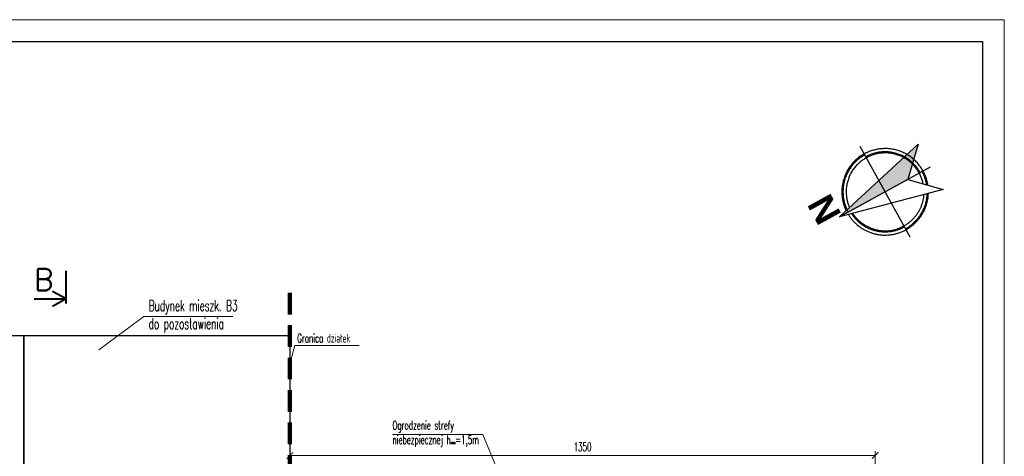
# Model space of a CAD drawing. Header units: millimetres. Extents: x 33311 to 435617, y -160714 to 185563.
# Tile 70 of 70: x 412908 to 435617, y -51991 to -41914. Entities that reach past the tile are written whole.
import ezdxf

# ---------------------------------------------------------------- set-up
doc = ezdxf.new("R2010")
doc.units = ezdxf.units.MM
doc.header["$MEASUREMENT"] = 0
doc.linetypes.add('HIDDEN2', pattern=[0.1875, 0.125, -0.0625])
doc.layers.get('Defpoints').update_dxf_attribs({"lineweight": 0})
for name, color, linetype, lineweight in [('[ 17granica', 172, 'HIDDEN2', 100), ('[ 22wymiarowanie', 8, 'Continuous', 13), ('[ 23kota odnośnik', 1, 'Continuous', 13), ('[ 24ramka cienka', 1, 'Continuous', 13), ('[ 25ramka gruba', 4, 'Continuous', 30), ('[035 średnia', 2, 'Continuous', 30), ('[opisy2', 4, 'Continuous', 13), ('[opisy3', 2, 'Continuous', 30)]:
    doc.layers.add(name, color=color, linetype=linetype, lineweight=lineweight)
doc.styles.add('1.50d', font='simplex.shx', dxfattribs={"height": 250})
doc.styles.add('99.2', font='simplex.shx', dxfattribs={"width": 0.6, "height": 200})
doc.styles.add('99.3', font='simplex.shx', dxfattribs={"width": 0.6, "height": 250})
doc.styles.add('SANSSERIFBOLD', font='txt', dxfattribs={"height": 0.3})
doc.dimstyles.new('100cm', dxfattribs={"dimtxt": 200, "dimasz": 150, "dimexe": 100, "dimexo": 300, "dimgap": 100, "dimtad": 1, "dimdec": 0, "dimlfac": 0.1, "dimzin": 11, "dimtxsty": '99.2', "dimblk": 'ARCHTICK', "dimcen": 1.5, "dimclrd": 256, "dimclre": 256, "dimclrt": 4, "dimadec": 0, "dimazin": 0, "dimtfac": 0.75, "dimtdec": 0, "dimtix": 1, "dimtmove": 2, "dimatfit": 3, "dimfxl": 1, "dimtolj": 1, "dimtzin": 11, "dimlwd": -1, "dimlwe": -1, "dimarcsym": 0})

# ---------------------------------------------------------------- blocks, each defined once
blk = doc.blocks.new('*U844')
at = {"ltscale": 2000}
for p, q in [((-593, 484), (-779, 1310)), ((-779, 1310), (924, -477)), ((553, 1176), (-728, -848)), ((924, -477), (-1099, 805)), ((-1420, 299), (-593, 484)), ((924, -477), (-1420, 299))]:
    blk.add_line(p, q, dxfattribs=at)
at = {"ltscale": 2000, "flags": 128}
blk.add_lwpolyline([(924, -477), (-1420, 299), (-593, 484)], close=True, dxfattribs=at)
at = {"ltscale": 2000}
for points, weights in [([(781, -327), (1145, 317), (635, 853), (125, 1388), (-536, 1056)], [1, 0.803443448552, 1, 0.803443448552, 1]), ([(-699, 953), (-1614, 244), (-777, -557), (60, -1358), (728, -412)], [1, 0.652720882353, 1, 0.652720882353, 1]), ([(709, -251), (1006, 319), (563, 784), (119, 1249), (-464, 980)], [1, 0.813443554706, 1, 0.813443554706, 1]), ([(-674, 844), (-1430, 192), (-702, -491), (25, -1174), (628, -379)], [1, 0.668990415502, 1, 0.668990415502, 1])]:
    blk.add_rational_spline(points, weights, degree=2, knots=[0, 0, 0, 0.5, 0.5, 1, 1, 1], dxfattribs=at)
for points, weights in [([(433, 986), (-28, 1278), (-518, 1037)], [1, 0.872086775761, 1]), ([(-693, 926), (-822, 824), (-910, 685)], [1, 0.985987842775, 1]), ([(727, -270), (1130, 486), (406, 944)], [1, 0.733153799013, 1]), ([(-867, 658), (-1361, -122), (-581, -616)], [1, 0.707106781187, 1]), ([(-608, -658), (214, -1178), (734, -356)], [1, 0.707106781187, 1])]:
    blk.add_rational_spline(points, weights, degree=2, dxfattribs=at)
blk.add_solid([(924, -477), (-1420, 299), (-593, 484)], dxfattribs=at)
at = {"linetype": 'Continuous', "style": 'SANSSERIFBOLD', "width": 1}
blk.add_text('N', height=600, rotation=237.7119, dxfattribs=at).set_placement((853, -453))
blk = doc.blocks.new('_ArchTick')
at = {"color": 0, "linetype": 'ByBlock', "const_width": 0.15, "flags": 128}
blk.add_lwpolyline([(-0.5, -0.5), (0.5, 0.5)], dxfattribs=at)
blk = doc.blocks.new('*D896')
at = {"layer": '[ 22wymiarowanie', "transparency": 16777216}
for p, q in [((419142, -52614), (419142, -51873)), ((419142, -51973), (432638, -51973)), ((432638, -52614), (432638, -51873))]:
    blk.add_line(p, q, dxfattribs=at)
at = {"layer": 'Defpoints', "color": 0, "transparency": 16777216}
for p in [(432638, -51973), (419142, -52914), (432638, -52914)]:
    blk.add_point(p, dxfattribs=at)
at = {"layer": '[ 22wymiarowanie', "transparency": 16777216, "xscale": 150, "yscale": 150, "zscale": 150, "rotation": 180}
blk.add_blockref('_ArchTick', (419142, -51973), dxfattribs=at)
at = {"layer": '[ 22wymiarowanie', "transparency": 16777216, "xscale": 150, "yscale": 150, "zscale": 150}
blk.add_blockref('_ArchTick', (432638, -51973), dxfattribs=at)
at = {"layer": '[ 22wymiarowanie', "color": 4, "transparency": 16777216, "insert": (425890, -51773), "char_height": 200, "attachment_point": 5, "style": '99.2'}
blk.add_mtext('\\A1;\\H1x;\\W0.6;1350', dxfattribs=at)

msp = doc.modelspace()

# ---------------------------------------------------------------- linework, layer by layer
at = {"layer": '[ 17granica', "ltscale": 4000}
msp.add_line((419141.55, -53214.47), (419141.55, -48214.37), dxfattribs=at)
at = {"layer": '[ 23kota odnośnik', "lineweight": 40}
for p, q in [((413979.98, -48466.57), (413979.98, -47713.7)), ((413238.64, -48360.28), (413979.98, -48360.28)), ((413979.98, -48360.28), (413663.09, -48186.93)), ((413979.98, -48360.28), (413663.09, -48533.63))]:
    msp.add_line(p, q, dxfattribs=at)
at = {"layer": '[ 23kota odnośnik', "extrusion": (-2.30297e-14, 0.997989, 0.063383), "elevation": -46240.68, "flags": 128}
msp.add_lwpolyline([(-417821.5, 41235.87), (-415771.49, 41235.87), (-414736.85, 53441.79)], dxfattribs=at)
at = {"layer": '[ 23kota odnośnik', "elevation": 0, "flags": 128}
msp.add_lwpolyline([(420735.28, -49433.71), (419256.26, -49433.71), (419141.55, -49853.97)], dxfattribs=at)
at = {"layer": '[ 23kota odnośnik', "linetype": 'Continuous', "elevation": 0, "flags": 128}
msp.add_lwpolyline([(421505.19, -51490.89), (423587.55, -51490.89), (424172.86, -52914.47)], dxfattribs=at)
at = {"layer": '[ 24ramka cienka', "ltscale": 2}
msp.add_3dface([(435617.41, -71613.79), (393617.41, -71613.79), (393617.41, -41913.79), (435617.41, -41913.79)], dxfattribs=at)
at = {"layer": '[ 25ramka gruba', "ltscale": 2}
for points in [[(396117.41, -42413.79), (435117.41, -42413.79), (435117.41, -71113.79), (396117.41, -71113.79)], [(435117.41, -71113.79), (396117.41, -71113.79), (396117.41, -42413.79), (435117.41, -42413.79)]]:
    msp.add_3dface(points, dxfattribs=at)
at = {"layer": '[035 średnia', "linetype": 'Continuous'}
for points in [[(405238.5, -49204.23), (413004.03, -49204.23), (413004.03, -53214.47), (405238.5, -53214.47)], [(413004.03, -49204.23), (419141.55, -49204.23), (419141.55, -53214.47), (413004.03, -53214.47)]]:
    msp.add_3dface(points, dxfattribs=at)

# ---------------------------------------------------------------- block references
at = {"ltscale": 2000, "rotation": 241.1342754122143}
msp.add_blockref('*U844', (432682.46, -45884.5), dxfattribs=at)

# ---------------------------------------------------------------- texts
at = {"layer": '[opisy2', "linetype": 'Continuous', "lineweight": 40, "insert": (413691.23, -47660.98), "char_height": 500, "width": 795.356, "attachment_point": 3, "style": '1.50d'}
msp.add_mtext('B', dxfattribs=at)
at = {"layer": '[opisy2', "linetype": 'Continuous', "char_height": 200, "attachment_point": 1, "style": '99.2'}
for s, insert in [('\\H1x;\\W0.6;Granica działek', (419309.99, -49164.86)), ('\\H1x;\\W0.6;Ogrodzenie strefy \\Pniebezpiecznej h{\\H0.3x;\\A0;\\S^ min;}=1,5m', (421506.89, -51175.06))]:
    msp.add_mtext(s, dxfattribs=dict(at, insert=insert))
at = {"layer": '[opisy3', "linetype": 'Continuous', "insert": (415883.85, -48387.9, 38222.08), "char_height": 250, "attachment_point": 1, "style": '99.3'}
msp.add_mtext('\\H1x;\\W0.6;Budynek mieszk. B3\\Pdo pozostawienia', dxfattribs=at)

# ---------------------------------------------------------------- dimensions: what is measured, and where the dimension line sits
at = {"layer": '[ 22wymiarowanie'}
dim = msp.add_linear_dim(base=(432638.5, -51972.88), p1=(419141.55, -52914.47), p2=(432638.5, -52914.47), text='\\H1x;\\W0.6;<>', dimstyle='100cm', override={"dimatfit": 1}, dxfattribs=at)
dim.commit()
dim.dimension.update_dxf_attribs({"geometry": '*D896', "text_midpoint": (425890.02, -51772.88)})

doc.saveas('drawing.dxf')
